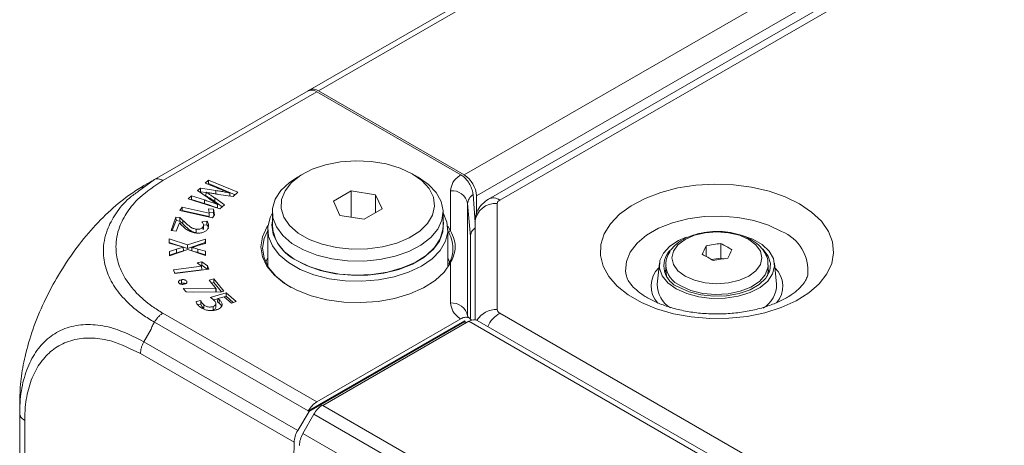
# Model space of a CAD drawing. Header units: millimetres. Extents: x 0 to 1118, y 0 to 864.
# Tile 112 of 156: x 756 to 784, y 629 to 641. Entities that reach past the tile are written whole.
import ezdxf

# ---------------------------------------------------------------- set-up
doc = ezdxf.new("R2010")
doc.units = ezdxf.units.MM

msp = doc.modelspace()

# ---------------------------------------------------------------- linework, layer by layer
at = {"color": 7, "linetype": 'Continuous', "lineweight": 15}
for p, q in [((764.146, 639.097), (908.519, 722.442)), ((913.502, 719.099), (769.38, 635.899)), ((759.592, 636.468), (764.1, 639.071)), ((764.1, 639.071), (764.111, 639.077)), ((764.111, 639.077), (764.121, 639.083)), ((764.121, 639.083), (764.146, 639.097)), ((764.121, 639.083), (764.123, 639.082)), ((768.564, 636.611), (764.348, 639.045)), ((764.396, 639.072), (768.669, 636.606)), ((763.958, 636.642), (763.781, 636.539)), ((767.317, 636.539), (767.14, 636.642)), ((759.133, 636.13), (759.592, 636.468)), ((759.498, 636.414), (759.288, 636.293)), ((761.179, 636.453), (761.084, 636.365)), ((761.084, 636.365), (761.432, 636.224)), ((761.18, 636.35), (761.162, 636.333)), ((762.038, 636.096), (761.179, 636.453)), ((761.18, 636.35), (761.179, 636.453)), ((761.961, 636.024), (761.18, 636.35)), ((760.939, 636.218), (760.86, 636.145)), ((760.86, 636.145), (761.167, 635.93)), ((760.94, 636.114), (760.924, 636.1)), ((761.397, 636.149), (760.939, 636.218)), ((760.94, 636.114), (760.939, 636.218)), ((761.105, 636.089), (760.94, 636.114)), ((761.102, 635.994), (761.105, 636.096)), ((761.105, 636.096), (761.107, 636.098)), ((761.803, 636.077), (761.802, 636.075)), ((761.802, 635.986), (761.802, 636.075)), ((761.806, 635.985), (761.803, 636.077)), ((761.903, 635.971), (762.038, 636.096)), ((765.357, 636.135), (764.835, 635.834)), ((766.072, 636.025), (765.357, 636.135)), ((765.36, 635.37), (765.357, 636.135)), ((760.681, 635.994), (760.582, 635.901)), ((760.582, 635.901), (761.51, 635.608)), ((760.682, 635.89), (760.666, 635.875)), ((761.058, 635.872), (760.681, 635.994)), ((760.682, 635.89), (760.681, 635.994)), ((761.057, 635.769), (760.682, 635.89)), ((761.36, 635.829), (761.362, 635.932)), ((761.58, 635.672), (761.36, 635.829)), ((761.643, 635.731), (761.362, 635.932)), ((761.47, 636.034), (761.903, 635.971)), ((764.835, 635.834), (765.026, 635.421)), ((766.067, 635.5), (766.072, 636.025)), ((766.263, 635.613), (766.072, 636.025)), ((768.924, 636.03), (768.982, 635.219)), ((769.022, 635.993), (769.022, 635.447)), ((760.409, 635.663), (760.342, 635.562)), ((760.342, 635.562), (761.294, 635.352)), ((760.41, 635.559), (760.403, 635.549)), ((761.198, 635.489), (760.409, 635.663)), ((760.41, 635.559), (760.409, 635.663)), ((761.2, 635.385), (760.41, 635.559)), ((761.326, 635.598), (761.178, 635.611)), ((761.178, 635.611), (761.199, 635.491)), ((761.324, 635.495), (761.197, 635.506)), ((761.199, 635.491), (761.198, 635.489)), ((761.2, 635.385), (761.198, 635.489)), ((761.202, 635.388), (761.199, 635.491)), ((761.324, 635.495), (761.326, 635.598)), ((761.337, 635.417), (761.324, 635.495)), ((761.352, 635.44), (761.326, 635.598)), ((761.444, 635.744), (761.441, 635.742)), ((761.442, 635.638), (761.441, 635.742)), ((761.446, 635.642), (761.442, 635.638)), ((761.446, 635.642), (761.444, 635.744)), ((761.51, 635.608), (761.643, 635.731)), ((763.049, 635.519), (763.049, 635.111)), ((765.74, 635.311), (766.263, 635.613)), ((768.049, 635.111), (768.049, 635.519)), ((760.226, 635.37), (760.08, 634.98)), ((760.228, 635.267), (760.119, 634.975)), ((760.341, 635.356), (760.226, 635.37)), ((760.228, 635.267), (760.226, 635.37)), ((760.34, 635.253), (760.228, 635.267)), ((760.236, 634.961), (760.325, 635.197)), ((760.325, 635.197), (760.328, 635.197)), ((760.328, 635.197), (760.384, 635.137)), ((760.34, 635.253), (760.341, 635.356)), ((760.423, 635.172), (760.34, 635.253)), ((760.424, 635.274), (760.341, 635.356)), ((761.133, 635.246), (760.987, 635.231)), ((761.202, 635.388), (761.2, 635.385)), ((761.294, 635.352), (761.352, 635.44)), ((765.026, 635.421), (765.74, 635.311)), ((768.982, 635.234), (768.982, 632.362)), ((760.08, 634.98), (760.236, 634.961)), ((760.818, 634.913), (760.819, 635.016)), ((761.026, 634.995), (761.024, 635.098)), ((761.029, 635.045), (761.026, 634.995)), ((761.031, 635.045), (761.029, 635.147)), ((761.131, 635.143), (761.031, 635.132)), ((762.911, 635.009), (762.911, 633.939)), ((768.186, 635.101), (768.266, 634.969)), ((768.186, 633.939), (768.186, 635.009)), ((768.218, 634.921), (768.186, 634.978)), ((768.982, 635.048), (768.981, 635.049)), ((760.565, 634.552), (760.029, 634.732)), ((760.029, 634.732), (760.03, 634.604)), ((760.031, 634.627), (760.029, 634.732)), ((760.03, 634.604), (760.24, 634.544)), ((760.031, 634.627), (760.031, 634.604)), ((760.565, 634.449), (760.031, 634.627)), ((761.086, 634.727), (760.565, 634.552)), ((761.083, 634.623), (760.565, 634.449)), ((760.869, 634.533), (761.087, 634.6)), ((761.083, 634.623), (761.086, 634.727)), ((761.084, 634.599), (761.083, 634.623)), ((761.087, 634.6), (761.086, 634.727)), ((768.846, 634.802), (768.846, 632.404)), ((776.183, 634.594), (776.183, 634.166)), ((760.242, 634.425), (760.032, 634.359)), ((760.032, 634.359), (760.033, 634.23)), ((760.034, 634.256), (760.032, 634.359)), ((760.033, 634.23), (760.572, 634.417)), ((760.243, 634.322), (760.034, 634.256)), ((760.44, 634.489), (760.44, 634.487)), ((760.442, 634.388), (760.44, 634.489)), ((760.442, 634.384), (760.44, 634.487)), ((760.442, 634.388), (760.442, 634.384)), ((760.565, 634.449), (760.565, 634.552)), ((760.572, 634.417), (761.09, 634.24)), ((760.69, 634.381), (760.693, 634.482)), ((760.691, 634.377), (760.69, 634.381)), ((760.691, 634.377), (760.693, 634.48)), ((760.693, 634.48), (760.693, 634.482)), ((761.087, 634.265), (760.869, 634.329)), ((761.089, 634.368), (760.87, 634.433)), ((761.087, 634.265), (761.089, 634.368)), ((761.09, 634.24), (761.089, 634.368)), ((775.751, 634.527), (775.751, 634.216)), ((760.034, 634.256), (760.034, 634.23)), ((760.978, 634.062), (760.843, 634.025)), ((760.843, 634.025), (760.976, 633.932)), ((761.152, 633.938), (760.978, 634.062)), ((760.978, 633.958), (760.978, 634.062)), ((761.087, 634.241), (761.087, 634.265)), ((768.239, 634.062), (768.186, 634.171)), ((776.183, 634.166), (775.907, 634.123)), ((776.224, 634.142), (776.183, 634.166)), ((760.977, 633.93), (760.153, 633.822)), ((760.153, 633.822), (760.194, 633.717)), ((760.98, 633.827), (760.192, 633.724)), ((760.194, 633.717), (761.188, 633.847)), ((760.978, 633.958), (760.949, 633.951)), ((760.976, 633.932), (760.977, 633.93)), ((760.98, 633.827), (760.977, 633.93)), ((761.142, 633.841), (760.978, 633.958)), ((761.15, 633.842), (761.152, 633.938)), ((761.188, 633.847), (761.152, 633.938)), ((774.382, 634.015), (774.32, 633.405)), ((774.532, 633.753), (774.567, 633.826)), ((774.567, 633.967), (774.567, 633.794)), ((777.543, 633.64), (777.567, 633.794)), ((777.567, 633.794), (777.567, 633.967)), ((777.814, 633.405), (777.752, 634.015)), ((760.306, 633.444), (760.306, 633.444)), ((760.385, 633.429), (760.384, 633.533)), ((760.54, 633.444), (760.54, 633.491)), ((761.337, 633.559), (761.193, 633.52)), ((761.193, 633.52), (761.399, 633.27)), ((761.336, 633.456), (761.262, 633.435)), ((761.336, 633.456), (761.337, 633.559)), ((761.561, 633.183), (761.336, 633.456)), ((761.631, 633.202), (761.337, 633.559)), ((773.415, 633.644), (773.408, 633.674)), ((760.385, 633.429), (760.341, 633.415)), ((761.396, 633.269), (760.438, 633.281)), ((760.438, 633.281), (760.525, 633.175)), ((760.728, 633.174), (760.524, 633.176)), ((760.525, 633.175), (761.519, 633.171)), ((761.399, 633.27), (761.396, 633.269)), ((761.396, 633.172), (761.396, 633.269)), ((761.401, 633.172), (761.399, 633.27)), ((761.519, 633.171), (761.631, 633.202)), ((760.957, 632.922), (760.814, 632.893)), ((761.692, 633.151), (761.228, 633.017)), ((761.449, 632.978), (761.324, 632.941)), ((761.446, 632.882), (761.449, 632.983)), ((761.449, 632.983), (761.635, 633.035)), ((761.493, 632.847), (761.495, 632.95)), ((761.635, 633.035), (761.855, 632.848)), ((761.691, 633.048), (761.638, 633.032)), ((761.691, 633.048), (761.692, 633.151)), ((761.903, 632.867), (761.691, 633.048)), ((761.987, 632.899), (761.692, 633.151)), ((761.855, 632.848), (761.987, 632.899)), ((760.955, 632.818), (760.89, 632.805)), ((761.037, 632.695), (761.038, 632.798)), ((761.318, 632.649), (761.317, 632.752)), ((761.396, 632.739), (761.394, 632.841)), ((768.671, 632.326), (764.1, 629.687)), ((768.692, 632.314), (764.121, 629.675)), ((768.564, 632.386), (764.348, 629.952)), ((764.529, 629.848), (768.801, 632.315)), ((768.682, 632.32), (768.671, 632.326)), ((768.682, 632.32), (768.692, 632.314)), ((768.698, 632.255), (768.692, 632.314)), ((863.841, 577.618), (769.05, 632.34)), ((755.649, 629.617), (755.649, 629.99)), ((764.508, 629.86), (764.529, 629.848)), ((755.649, 627.31), (755.649, 629.617)), ((764.121, 629.675), (763.792, 629.118)), ((763.945, 629.03), (764.262, 629.593)), ((764.111, 629.681), (764.1, 629.687)), ((764.121, 629.675), (764.111, 629.681)), ((763.677, 628.282), (763.684, 628.772))]:
    msp.add_line(p, q, dxfattribs=at)
at = {"color": 9, "linetype": 'Continuous', "lineweight": 0}
for p, q in [((764.396, 639.072), (908.769, 722.418)), ((768.669, 636.606), (913.042, 719.951)), ((769.022, 635.993), (913.396, 719.338)), ((913.827, 719.067), (769.705, 635.867)), ((764.348, 639.045), (759.844, 636.444)), ((764.111, 639.077), (764.111, 639.077)), ((761.396, 636.046), (761.397, 636.149)), ((768.266, 634.969), (768.266, 636.144)), ((761.057, 635.769), (761.058, 635.872)), ((768.765, 635.764), (768.765, 632.473)), ((768.846, 634.802), (768.765, 635.764)), ((769.632, 635.765), (769.632, 632.66)), ((760.423, 635.172), (760.424, 635.274)), ((760.243, 634.322), (760.242, 634.425)), ((760.869, 634.329), (760.87, 634.433)), ((768.266, 632.853), (768.266, 634.028)), ((764.1, 629.687), (759.592, 632.289)), ((759.844, 632.552), (764.348, 629.952)), ((768.682, 632.32), (764.111, 629.681)), ((863.589, 577.595), (768.801, 632.315)), ((769.705, 632.558), (864.506, 577.831)), ((759.498, 632.081), (759.288, 631.718)), ((759.288, 631.718), (763.792, 629.118)), ((763.684, 628.772), (759.185, 631.369)), ((764.529, 629.848), (771.659, 625.731)), ((755.796, 629.412), (755.796, 627.106)), ((771.409, 625.467), (764.262, 629.593)), ((763.945, 629.03), (770.993, 624.961))]:
    msp.add_line(p, q, dxfattribs=at)
at = {"color": 7, "linetype": 'Continuous', "lineweight": 15, "flags": 128}
for points in [[(767.14, 636.642), (766.787, 636.808), (766.383, 636.929), (765.946, 637.002), (765.492, 637.022), (765.04, 636.988), (764.609, 636.903), (764.217, 636.77), (763.879, 636.594), (763.61, 636.382), (763.42, 636.143), (763.317, 635.887), (763.305, 635.625), (763.386, 635.366), (763.554, 635.122), (763.805, 634.902), (764.127, 634.717), (764.507, 634.572), (764.93, 634.474), (765.378, 634.428), (765.833, 634.435), (766.277, 634.494), (766.69, 634.604), (767.057, 634.759), (767.362, 634.954), (767.593, 635.181), (767.741, 635.43), (767.798, 635.69), (767.764, 635.952), (767.638, 636.205), (767.427, 636.438), (767.14, 636.642)], [(767.317, 636.54), (767.619, 636.328), (767.847, 636.087), (767.992, 635.826), (768.048, 635.553), (768.014, 635.28), (767.891, 635.015), (767.684, 634.768), (767.399, 634.548), (767.047, 634.364), (766.641, 634.221), (766.196, 634.125), (765.727, 634.08), (765.252, 634.086), (764.788, 634.144), (764.351, 634.252), (763.957, 634.406), (763.621, 634.6), (763.355, 634.827), (763.168, 635.08), (763.066, 635.348), (763.055, 635.622), (763.134, 635.893), (763.3, 636.15), (763.547, 636.384), (763.781, 636.539)], [(768.041, 635.506), (768.05, 635.493), (768.161, 635.219), (768.183, 634.938), (768.116, 634.66), (767.962, 634.394), (767.725, 634.148), (767.414, 633.932), (767.039, 633.753), (766.614, 633.616), (766.153, 633.527), (765.671, 633.488), (765.184, 633.501), (764.711, 633.565), (764.265, 633.679), (763.864, 633.837), (763.52, 634.036), (763.245, 634.268), (763.048, 634.525), (762.937, 634.798), (762.914, 635.079), (762.981, 635.357), (763.049, 635.494)], [(761.131, 635.143), (761.132, 635.194), (761.133, 635.246)], [(763.049, 635.255), (763.037, 635.145), (763.071, 634.87), (763.195, 634.604), (763.403, 634.356), (763.69, 634.135), (764.043, 633.95), (764.451, 633.806), (764.899, 633.71), (765.37, 633.664), (765.847, 633.671), (766.314, 633.729), (766.753, 633.838), (767.148, 633.992), (767.486, 634.187), (767.754, 634.416), (767.942, 634.669), (768.044, 634.939), (768.055, 635.214), (768.049, 635.255)], [(768.266, 634.028), (768.078, 633.757), (767.811, 633.51), (767.472, 633.295), (767.072, 633.117), (766.624, 632.983), (766.142, 632.897), (765.641, 632.862), (765.137, 632.878), (764.646, 632.946), (764.184, 633.063), (763.765, 633.225), (763.402, 633.428), (763.108, 633.664), (762.89, 633.927), (762.757, 634.208), (762.712, 634.498), (762.757, 634.789), (762.89, 635.07), (762.917, 635.109)], [(762.911, 634.978), (762.806, 634.743), (762.762, 634.458), (762.806, 634.173), (762.937, 633.897), (763.151, 633.639), (763.44, 633.407), (763.596, 633.311)], [(763.781, 634.09), (764.148, 633.916), (764.565, 633.784), (765.017, 633.701), (765.489, 633.668), (765.963, 633.688), (766.422, 633.759), (766.85, 633.878), (767.23, 634.043), (767.55, 634.246), (767.798, 634.48), (767.964, 634.737), (768.042, 635.008), (768.049, 635.111)], [(774.874, 633.269), (774.631, 633.446), (774.465, 633.651), (774.386, 633.873), (774.397, 634.099), (774.499, 634.317), (774.685, 634.516), (774.945, 634.685), (775.169, 634.782)], [(776.734, 634.852), (776.78, 634.84), (777.114, 634.722), (777.391, 634.562), (777.596, 634.369), (777.72, 634.154), (777.754, 633.929), (777.697, 633.705), (777.552, 633.495), (777.328, 633.31), (777.035, 633.159), (776.69, 633.052), (776.312, 632.994), (775.92, 632.987), (775.536, 633.033), (775.181, 633.128), (774.874, 633.269), (774.874, 633.269)], [(774.953, 633.314), (775.252, 633.179), (775.598, 633.089), (775.972, 633.05), (776.351, 633.063), (776.713, 633.128), (777.038, 633.242), (777.307, 633.397), (777.503, 633.584), (777.616, 633.794), (777.639, 634.012), (777.571, 634.228), (777.415, 634.428), (777.414, 634.429)], [(762.911, 634.171), (762.878, 634.107), (762.853, 634.05)], [(774.567, 633.794), (774.585, 633.659), (774.591, 633.64)], [(777.566, 633.829), (777.571, 633.82), (777.602, 633.753)], [(760.955, 632.818), (760.956, 632.87), (760.957, 632.922)]]:
    msp.add_lwpolyline(points, dxfattribs=at)
at = {"color": 9, "linetype": 'Continuous', "lineweight": 0, "flags": 128}
for points in [[(778.483, 635.76), (778.839, 635.519), (779.124, 635.247), (779.329, 634.952), (779.45, 634.643), (779.483, 634.326), (779.428, 634.01), (779.285, 633.704), (779.06, 633.414), (778.756, 633.149), (778.384, 632.916), (777.951, 632.72), (777.469, 632.567), (776.951, 632.461), (776.41, 632.403), (775.861, 632.397), (775.316, 632.442), (774.791, 632.536), (774.3, 632.678), (773.853, 632.863), (773.465, 633.088), (773.143, 633.345), (772.898, 633.629), (772.734, 633.932), (772.657, 634.247), (772.668, 634.564), (772.767, 634.876), (772.951, 635.175), (773.217, 635.453), (773.556, 635.703), (773.96, 635.918), (774.419, 636.093), (774.92, 636.224), (775.451, 636.306), (775.998, 636.338), (776.547, 636.318), (777.083, 636.249), (777.594, 636.13), (778.064, 635.966), (778.483, 635.76)], [(773.408, 633.674), (773.393, 633.784), (773.416, 634.069), (773.529, 634.346), (773.728, 634.607), (774.007, 634.843), (774.357, 635.044), (774.764, 635.205), (775.216, 635.321), (775.697, 635.386), (776.191, 635.399), (776.68, 635.36), (777.148, 635.269), (777.58, 635.13), (777.96, 634.948)], [(775.135, 633.64), (775.408, 633.519), (775.726, 633.443), (776.067, 633.418), (776.408, 633.443), (776.726, 633.519), (776.999, 633.64), (777.208, 633.798), (777.34, 633.981), (777.385, 634.178), (777.34, 634.375), (777.208, 634.559), (776.999, 634.716), (776.726, 634.837), (776.408, 634.913), (776.067, 634.939), (775.726, 634.913), (775.408, 634.837), (775.135, 634.716), (774.926, 634.559), (774.794, 634.375), (774.749, 634.178), (774.794, 633.981), (774.926, 633.798), (775.135, 633.64)], [(777.567, 633.961), (777.56, 633.886), (777.478, 633.674), (777.308, 633.48), (777.059, 633.317), (776.748, 633.195), (776.394, 633.122), (776.02, 633.102), (775.649, 633.135), (775.303, 633.222), (775.006, 633.355)]]:
    msp.add_lwpolyline(points, dxfattribs=at)
at = {"color": 7, "linetype": 'Continuous', "lineweight": 15}
for centre, radius, start, end in [((764.249, 638.868), 0.251, 54.3818, 114.314), ((768.255, 635.958), 0.768, 2.6055, 57.3945), ((764.282, 635.223), 1.238, 185.1866, 246.1336), ((776.668, 630.027), 4.593, 96.0641, 101.522), ((774.515, 631.34), 3.657, 57.1394, 62.866), ((775.181, 633.944), 0.669, 138.1571, 250.1416), ((779.554, 632.61), 4.259, 153.251, 156.9521), ((780.303, 632.495), 4.259, 153.251, 156.9521), ((773.967, 631.024), 3.657, 57.1394, 62.866), ((776.869, 629.595), 4.593, 96.0641, 101.522), ((775.112, 633.39), 0.792, 178.9779, 238.9104), ((777.017, 633.392), 0.797, 300.2024, 0.9248)]:
    msp.add_arc(centre, radius, start, end, dxfattribs=at)
at = {"color": 9, "linetype": 'Continuous', "lineweight": 0}
for centre, radius, start, end in [((768.304, 635.676), 0.469, 10.8093, 94.6167), ((769.578, 635.168), 0.6, 84.8174, 173.6487), ((769.517, 635.619), 0.312, 52.7441, 115.9817), ((769.757, 635.753), 0.126, 114.3747, 174.3052), ((768.273, 634.914), 0.0555, 97.4751, 173.1481), ((777.491, 633.799), 1.241, 354.1569, 67.8009), ((768.256, 633.987), 0.0421, 76.459, 137.2835), ((774.873, 633.347), 0.736, 133.1792, 222.9397), ((775.288, 634.021), 0.724, 184.6556, 247.0681), ((777.246, 633.346), 0.747, 319.1422, 45.981), ((768.304, 632.385), 0.469, 10.8093, 94.6167), ((769.605, 631.994), 0.667, 87.6511, 148.132), ((769.757, 632.673), 0.126, 185.6948, 245.6253), ((770.229, 631.734), 0.976, 122.4523, 153.8193)]:
    msp.add_arc(centre, radius, start, end, dxfattribs=at)
at = {"color": 7, "linetype": 'Continuous', "lineweight": 15}
for centre, major_axis, ratio, start_param, end_param in [((764.354, 638.64), (-0.256, 0.429), 0.56722, 5.48944, 6.274838), ((768.795, 631.91), (0.256, 0.429), 0.56722, 0.008429, 0.793746), ((764.354, 629.54), (0.243, 0.437), 0.587367, 0.776279, 1.561677), ((764.508, 629.451), (0.244, 0.437), 0.567218, 0.77689, 1.562288), ((764.038, 628.976), (0.256, 0.429), 0.56722, 1.579144, 2.364542), ((764.19, 628.888), (0.244, 0.437), 0.567218, 1.562288, 2.347686)]:
    msp.add_ellipse(centre, major_axis=major_axis, ratio=ratio, start_param=start_param, end_param=end_param, dxfattribs=at)
at = {"color": 9, "linetype": 'Continuous', "lineweight": 0}
for points, knots in [([(759.844, 636.444), (759.602, 636.284), (759.183, 636.004), (758.787, 635.529), (758.532, 635.044), (758.44, 634.536), (758.515, 634.028), (758.718, 633.57), (759.055, 633.138), (759.445, 632.799), (759.737, 632.618), (759.844, 632.552)], [0, 0, 0, 0, 0.1476521, 0.2562048, 0.3647764, 0.4995885, 0.6089422, 0.7182918, 0.8277419, 0.9371756, 1, 1, 1, 1]), ([(768.266, 636.144), (768.279, 636.225), (768.307, 636.386), (768.458, 636.537), (768.556, 636.605), (768.564, 636.611)], [0, 0, 0, 0, 0.477301, 0.954606, 1, 1, 1, 1]), ([(759.592, 632.289), (759.477, 632.36), (759.166, 632.553), (758.743, 632.913), (758.377, 633.368), (758.151, 633.859), (758.069, 634.403), (758.167, 634.952), (758.451, 635.475), (758.755, 635.867), (759.039, 636.064), (759.133, 636.13)], [0, 0, 0, 0, 0.069104, 0.187986, 0.310406, 0.429166, 0.551479, 0.700093, 0.818027, 0.939406, 1, 1, 1, 1]), ([(768.924, 636.03), (768.879, 635.991), (768.787, 635.912), (768.772, 635.814), (768.765, 635.764)], [0, 0, 0, 0, 0.490629, 1, 1, 1, 1]), ([(768.564, 632.386), (768.556, 632.391), (768.459, 632.459), (768.307, 632.61), (768.28, 632.772), (768.266, 632.853)], [0, 0, 0, 0, 0.0434569, 0.5208053, 1, 1, 1, 1]), ([(759.592, 632.289), (759.583, 632.273), (759.554, 632.217), (759.521, 632.151), (759.502, 632.098), (759.498, 632.084), (759.498, 632.082), (759.498, 632.081)], [0, 0, 0, 0, 0.245202, 0.817535, 0.960682, 0.992151, 1, 1, 1, 1]), ([(755.649, 629.617), (755.653, 629.755), (755.663, 630.13), (755.77, 630.685), (755.991, 631.242), (756.312, 631.686), (756.724, 632.014), (757.218, 632.203), (757.783, 632.239), (758.47, 632.126), (758.987, 631.869), (759.289, 631.718)], [0, 0, 0, 0, 0.063883, 0.173204, 0.282521, 0.391668, 0.500808, 0.61621, 0.728943, 0.841676, 1, 1, 1, 1]), ([(759.185, 631.369), (758.904, 631.509), (758.423, 631.747), (757.78, 631.843), (757.253, 631.802), (756.793, 631.623), (756.411, 631.32), (756.113, 630.913), (755.908, 630.403), (755.809, 629.89), (755.799, 629.541), (755.796, 629.412)], [0, 0, 0, 0, 0.158413, 0.271114, 0.383835, 0.49919, 0.608333, 0.717478, 0.826751, 0.936004, 1, 1, 1, 1])]:
    msp.add_open_spline(points, degree=3, knots=knots, dxfattribs=at)
at = {"color": 7, "linetype": 'Continuous', "lineweight": 15}
for points, knots in [([(759.498, 636.414), (759.499, 636.414), (759.503, 636.417), (759.535, 636.435), (759.568, 636.454), (759.592, 636.468)], [0, 0, 0, 0, 0.0512389, 0.3045526, 1, 1, 1, 1]), ([(768.564, 636.611), (768.604, 636.583), (768.685, 636.528), (768.792, 636.397), (768.874, 636.247), (768.914, 636.12), (768.922, 636.051), (768.924, 636.03)], [0, 0, 0, 0, 0.225635, 0.451276, 0.676709, 0.901141, 1, 1, 1, 1]), ([(759.289, 636.293), (759.163, 636.216), (758.834, 636.014), (758.305, 635.586), (757.728, 634.999), (757.191, 634.321), (756.733, 633.608), (756.341, 632.857), (756.024, 632.085), (755.802, 631.327), (755.672, 630.618), (755.657, 630.201), (755.649, 629.99)], [0, 0, 0, 0, 0.065796, 0.172761, 0.282893, 0.389757, 0.499797, 0.596871, 0.703946, 0.814211, 0.906126, 1, 1, 1, 1]), ([(759.257, 636.248), (759.249, 636.248), (759.225, 636.25), (759.212, 636.244), (759.204, 636.241)], [0, 0, 0, 0, 0.330451, 1, 1, 1, 1]), ([(761.362, 635.932), (761.329, 635.954), (761.272, 635.993), (761.185, 636.047), (761.132, 636.08), (761.105, 636.096)], [0, 0, 0, 0, 0.391311, 0.6956, 1, 1, 1, 1]), ([(761.107, 636.098), (761.155, 636.089), (761.238, 636.073), (761.359, 636.052), (761.433, 636.04), (761.47, 636.034)], [0, 0, 0, 0, 0.395144, 0.697506, 1, 1, 1, 1]), ([(761.802, 636.075), (761.754, 636.085), (761.664, 636.103), (761.529, 636.127), (761.441, 636.142), (761.397, 636.149)], [0, 0, 0, 0, 0.353346, 0.676568, 1, 1, 1, 1]), ([(761.432, 636.224), (761.473, 636.207), (761.555, 636.174), (761.679, 636.125), (761.762, 636.093), (761.803, 636.077)], [0, 0, 0, 0, 0.333206, 0.666599, 1, 1, 1, 1]), ([(761.442, 635.638), (761.399, 635.654), (761.315, 635.684), (761.186, 635.727), (761.1, 635.755), (761.057, 635.769)], [0, 0, 0, 0, 0.336243, 0.668093, 1, 1, 1, 1]), ([(761.441, 635.742), (761.399, 635.757), (761.315, 635.788), (761.186, 635.83), (761.101, 635.858), (761.058, 635.872)], [0, 0, 0, 0, 0.33782, 0.668882, 1, 1, 1, 1]), ([(761.36, 635.829), (761.328, 635.851), (761.27, 635.89), (761.183, 635.945), (761.129, 635.978), (761.102, 635.994)], [0, 0, 0, 0, 0.3897151, 0.6948017, 1, 1, 1, 1]), ([(761.167, 635.93), (761.198, 635.907), (761.259, 635.864), (761.351, 635.803), (761.413, 635.764), (761.444, 635.744)], [0, 0, 0, 0, 0.3541542, 0.6769804, 1, 1, 1, 1]), ([(769.38, 635.899), (769.314, 635.854), (769.186, 635.766), (769.053, 635.574), (768.99, 635.391), (768.984, 635.275), (768.982, 635.234)], [0, 0, 0, 0, 0.295485, 0.57298, 0.850784, 1, 1, 1, 1]), ([(760.818, 634.913), (760.788, 634.919), (760.713, 634.935), (760.624, 634.992), (760.525, 635.072), (760.461, 635.135), (760.423, 635.172)], [0, 0, 0, 0, 0.157604, 0.383602, 0.63559, 1, 1, 1, 1]), ([(760.819, 635.016), (760.788, 635.022), (760.715, 635.038), (760.625, 635.095), (760.527, 635.175), (760.463, 635.237), (760.424, 635.274)], [0, 0, 0, 0, 0.156836, 0.382215, 0.633721, 1, 1, 1, 1]), ([(760.987, 635.231), (760.997, 635.218), (761.014, 635.194), (761.033, 635.149), (761.028, 635.117), (761.024, 635.098)], [0, 0, 0, 0, 0.317144, 0.5705, 1, 1, 1, 1]), ([(761.169, 635.057), (761.174, 635.076), (761.188, 635.126), (761.173, 635.192), (761.142, 635.234), (761.133, 635.246)], [0, 0, 0, 0, 0.298821, 0.79388, 1, 1, 1, 1]), ([(760.384, 635.137), (760.41, 635.112), (760.462, 635.062), (760.552, 634.993), (760.659, 634.932), (760.752, 634.914), (760.796, 634.905)], [0, 0, 0, 0, 0.25393, 0.508119, 0.764037, 1, 1, 1, 1]), ([(760.796, 634.905), (760.84, 634.902), (760.922, 634.897), (761.034, 634.923), (761.116, 634.971), (761.152, 635.019), (761.166, 635.049), (761.169, 635.057)], [0, 0, 0, 0, 0.254989, 0.480261, 0.677654, 0.922777, 1, 1, 1, 1]), ([(761.024, 635.098), (761.016, 635.083), (761.004, 635.059), (760.968, 635.032), (760.923, 635.017), (760.871, 635.011), (760.836, 635.014), (760.819, 635.016)], [0, 0, 0, 0, 0.285847, 0.451029, 0.617185, 0.818662, 1, 1, 1, 1]), ([(761.174, 635.031), (761.172, 635.057), (761.168, 635.096), (761.141, 635.131), (761.131, 635.143)], [0, 0, 0, 0, 0.662538, 1, 1, 1, 1]), ([(768.218, 633.996), (768.248, 634.061), (768.309, 634.193), (768.343, 634.407), (768.327, 634.659), (768.255, 634.832), (768.218, 634.921)], [0, 0, 0, 0, 0.221203, 0.446205, 0.719453, 1, 1, 1, 1]), ([(768.266, 634.969), (768.306, 634.882), (768.387, 634.705), (768.42, 634.375), (768.324, 634.16), (768.266, 634.028)], [0, 0, 0, 0, 0.272729, 0.554234, 1, 1, 1, 1]), ([(768.981, 635.049), (768.943, 635.012), (768.864, 634.935), (768.852, 634.847), (768.846, 634.802)], [0, 0, 0, 0, 0.487971, 1, 1, 1, 1]), ([(776.232, 634.941), (776.222, 634.943), (776.1, 634.959), (775.855, 634.945), (775.519, 634.894), (775.207, 634.789), (774.946, 634.643), (774.747, 634.462), (774.622, 634.26), (774.562, 634.086), (774.573, 633.987), (774.576, 633.962)], [0, 0, 0, 0, 0.012806, 0.153787, 0.295289, 0.438058, 0.583128, 0.715447, 0.840232, 0.959627, 1, 1, 1, 1]), ([(777.557, 633.958), (777.559, 634.006), (777.563, 634.131), (777.481, 634.323), (777.335, 634.518), (777.124, 634.684), (776.857, 634.817), (776.553, 634.909), (776.336, 634.931), (776.232, 634.941)], [0, 0, 0, 0, 0.089111, 0.231801, 0.375686, 0.527798, 0.688165, 0.851681, 1, 1, 1, 1]), ([(760.24, 634.544), (760.263, 634.537), (760.307, 634.525), (760.373, 634.506), (760.418, 634.495), (760.44, 634.489)], [0, 0, 0, 0, 0.339436, 0.669496, 1, 1, 1, 1]), ([(760.44, 634.487), (760.418, 634.48), (760.373, 634.467), (760.307, 634.446), (760.263, 634.432), (760.242, 634.425)], [0, 0, 0, 0, 0.3333365, 0.6666277, 1, 1, 1, 1]), ([(760.442, 634.384), (760.42, 634.377), (760.375, 634.364), (760.309, 634.343), (760.265, 634.329), (760.243, 634.322)], [0, 0, 0, 0, 0.3315217, 0.6657189, 1, 1, 1, 1]), ([(760.869, 634.329), (760.847, 634.336), (760.806, 634.348), (760.747, 634.363), (760.709, 634.373), (760.691, 634.377)], [0, 0, 0, 0, 0.3807582, 0.6903054, 1, 1, 1, 1]), ([(760.693, 634.482), (760.715, 634.488), (760.756, 634.5), (760.815, 634.517), (760.851, 634.528), (760.869, 634.533)], [0, 0, 0, 0, 0.379142, 0.689542, 1, 1, 1, 1]), ([(760.87, 634.433), (760.848, 634.439), (760.808, 634.451), (760.748, 634.466), (760.711, 634.475), (760.693, 634.48)], [0, 0, 0, 0, 0.383203, 0.691529, 1, 1, 1, 1]), ([(760.384, 633.533), (760.368, 633.528), (760.341, 633.521), (760.312, 633.501), (760.298, 633.48), (760.299, 633.46), (760.304, 633.449), (760.306, 633.444)], [0, 0, 0, 0, 0.271095, 0.474054, 0.677286, 0.874049, 1, 1, 1, 1]), ([(760.306, 633.444), (760.313, 633.436), (760.325, 633.421), (760.357, 633.406), (760.392, 633.398), (760.429, 633.397), (760.452, 633.401), (760.462, 633.402)], [0, 0, 0, 0, 0.249647, 0.438837, 0.627758, 0.833821, 1, 1, 1, 1]), ([(760.54, 633.491), (760.532, 633.501), (760.519, 633.517), (760.483, 633.531), (760.446, 633.538), (760.412, 633.537), (760.392, 633.534), (760.384, 633.533)], [0, 0, 0, 0, 0.283737, 0.479364, 0.674976, 0.876266, 1, 1, 1, 1]), ([(760.462, 633.402), (760.478, 633.407), (760.506, 633.414), (760.535, 633.433), (760.548, 633.454), (760.549, 633.474), (760.543, 633.486), (760.54, 633.491)], [0, 0, 0, 0, 0.2740763, 0.4695871, 0.6658472, 0.8514987, 1, 1, 1, 1]), ([(778.725, 633.672), (778.713, 633.63), (778.691, 633.551), (778.591, 633.393), (778.423, 633.22), (778.181, 633.043), (777.878, 632.882), (777.52, 632.743), (777.117, 632.634), (776.68, 632.561), (776.222, 632.526), (775.758, 632.533), (775.303, 632.581), (774.873, 632.668), (774.481, 632.789), (774.14, 632.938), (773.861, 633.104), (773.648, 633.278), (773.507, 633.443), (773.432, 633.577), (773.419, 633.642), (773.413, 633.67)], [0, 0, 0, 0, 0.055111, 0.106478, 0.161336, 0.214133, 0.266724, 0.319659, 0.373165, 0.42719, 0.481583, 0.53616, 0.590714, 0.644996, 0.698815, 0.752006, 0.804483, 0.856359, 0.908156, 0.960826, 1, 1, 1, 1]), ([(760.506, 633.417), (760.498, 633.421), (760.48, 633.429), (760.444, 633.434), (760.412, 633.434), (760.392, 633.43), (760.385, 633.429)], [0, 0, 0, 0, 0.248753, 0.533173, 0.827046, 1, 1, 1, 1]), ([(760.814, 632.893), (760.818, 632.88), (760.826, 632.852), (760.857, 632.801), (760.893, 632.767), (760.916, 632.745)], [0, 0, 0, 0, 0.260851, 0.52127, 1, 1, 1, 1]), ([(761.038, 632.798), (761.025, 632.81), (760.999, 632.835), (760.971, 632.877), (760.962, 632.907), (760.957, 632.922)], [0, 0, 0, 0, 0.3235218, 0.6578603, 1, 1, 1, 1]), ([(761.228, 633.017), (761.236, 633.012), (761.252, 633.002), (761.281, 632.981), (761.301, 632.964), (761.314, 632.953)], [0, 0, 0, 0, 0.251147, 0.502364, 1, 1, 1, 1]), ([(761.314, 632.953), (761.341, 632.928), (761.38, 632.892), (761.398, 632.837), (761.389, 632.801), (761.359, 632.771), (761.33, 632.758), (761.317, 632.752)], [0, 0, 0, 0, 0.393405, 0.556787, 0.721292, 0.876223, 1, 1, 1, 1]), ([(761.493, 632.847), (761.489, 632.85), (761.482, 632.856), (761.471, 632.864), (761.459, 632.873), (761.45, 632.879), (761.446, 632.882)], [0, 0, 0, 0, 0.241802, 0.483632, 0.741701, 1, 1, 1, 1]), ([(761.495, 632.95), (761.491, 632.952), (761.484, 632.958), (761.469, 632.97), (761.457, 632.978), (761.449, 632.983)], [0, 0, 0, 0, 0.25029, 0.500607, 1, 1, 1, 1]), ([(761.579, 632.81), (761.577, 632.823), (761.573, 632.85), (761.547, 632.898), (761.515, 632.93), (761.495, 632.95)], [0, 0, 0, 0, 0.269218, 0.538771, 1, 1, 1, 1]), ([(760.916, 632.745), (760.961, 632.714), (761.034, 632.663), (761.178, 632.63), (761.3, 632.627), (761.388, 632.644), (761.43, 632.659), (761.439, 632.662)], [0, 0, 0, 0, 0.348853, 0.550932, 0.753331, 0.946333, 1, 1, 1, 1]), ([(761.037, 632.695), (761.024, 632.707), (760.997, 632.732), (760.97, 632.774), (760.96, 632.803), (760.955, 632.818)], [0, 0, 0, 0, 0.325827, 0.659161, 1, 1, 1, 1]), ([(761.317, 632.752), (761.295, 632.746), (761.257, 632.734), (761.196, 632.733), (761.137, 632.744), (761.081, 632.766), (761.051, 632.788), (761.038, 632.798)], [0, 0, 0, 0, 0.226603, 0.389656, 0.552485, 0.801707, 1, 1, 1, 1]), ([(761.395, 632.739), (761.396, 632.738), (761.4, 632.724), (761.39, 632.698), (761.361, 632.668), (761.331, 632.655), (761.318, 632.649)], [0, 0, 0, 0, 0.034792, 0.393631, 0.730918, 1, 1, 1, 1]), ([(761.439, 632.662), (761.459, 632.671), (761.505, 632.691), (761.557, 632.734), (761.579, 632.778), (761.579, 632.803), (761.579, 632.81)], [0, 0, 0, 0, 0.247593, 0.566285, 0.881741, 1, 1, 1, 1]), ([(761.563, 632.758), (761.559, 632.768), (761.544, 632.799), (761.514, 632.827), (761.493, 632.847)], [0, 0, 0, 0, 0.296137, 1, 1, 1, 1]), ([(768.884, 632.337), (768.867, 632.361), (768.83, 632.415), (768.736, 632.441), (768.641, 632.426), (768.583, 632.395), (768.564, 632.386)], [0, 0, 0, 0, 0.253064, 0.554639, 0.857941, 1, 1, 1, 1]), ([(768.835, 632.4), (768.831, 632.402), (768.787, 632.428), (768.765, 632.465), (768.765, 632.464), (768.765, 632.463)], [0, 0, 0, 0, 0.054715, 0.623943, 1, 1, 1, 1])]:
    msp.add_open_spline(points, degree=3, knots=knots, dxfattribs=at)
at = {"color": 9, "linetype": 'Continuous', "lineweight": 0}
for points in [[(759.592, 636.468), (759.609, 636.476), (759.644, 636.492), (759.707, 636.494), (759.774, 636.48), (759.82, 636.456), (759.844, 636.444)], [(759.592, 632.289), (759.609, 632.317), (759.644, 632.373), (759.707, 632.445), (759.774, 632.508), (759.82, 632.538), (759.844, 632.552)], [(759.288, 631.718), (759.273, 631.689), (759.242, 631.631), (759.21, 631.541), (759.189, 631.452), (759.187, 631.397), (759.185, 631.369)], [(755.649, 629.617), (755.651, 629.598), (755.655, 629.56), (755.685, 629.505), (755.73, 629.455), (755.774, 629.426), (755.796, 629.412)]]:
    msp.add_open_spline(points, degree=3, dxfattribs=at)

doc.saveas('drawing.dxf')
